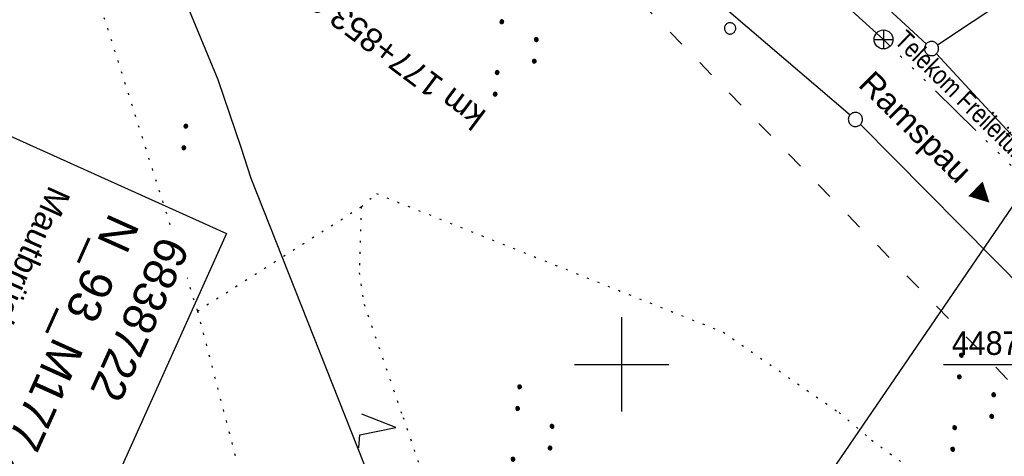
# Model space of a CAD drawing. Extents: x 508656 to 509297, y 448622 to 449584.
# Tile 8 of 51: x 508836 to 508941, y 448690 to 448737. Entities that reach past the tile are written whole.
import ezdxf
from ezdxf.enums import TextEntityAlignment as Align

# ---------------------------------------------------------------- set-up
doc = ezdxf.new("R2010")
doc.units = 0
doc.header["$LTSCALE"] = 10
doc.header["$MEASUREMENT"] = 0
for name, pattern in [('ACAD_ISO03W100', [30, 12, -18]), ('ACAD_ISO14W100', [25.5, 12, -3, 0.5, -3, 0.5, -3, 0.5, -3]), ('AUSGEZOGEN', [0]), ('LT00', [0]), ('PUNKTX2_STR', [0.6, 0.1, -0.5])]:
    doc.linetypes.add(name, pattern=pattern)
doc.layers.get('0').update_dxf_attribs({"linetype": 'LT00'})
for name, color, linetype in [('-EL-93-1', 250, 'LT00'), ('BW_TEXT_A', 20, 'AUSGEZOGEN'), ('DFK_GZPKT', 250, 'LT00'), ('DFK_KATASTER', 250, 'LT00'), ('DFK_NUTZUNG', 250, 'LT00'), ('DFK_NUTZUNGSGRENZE', 70, 'PUNKTX2_STR'), ('DFK_VERMPKT', 252, 'LT00'), ('ORTSRICHTUNG', 7, 'Continuous'), ('STROM_FREILTG', 80, 'STROMFREILEITUNG'), ('TELEKOM', 210, 'ACAD_ISO14W100'), ('TELEKOM_TEXT', 210, 'Continuous'), ('V124_RASTER', 250, 'LT00'), ('WASSERLTG', 130, 'ACAD_ISO03W100')]:
    doc.layers.add(name, color=color, linetype=linetype)
doc.styles.add('Arial', font='ARIAL.TTF')
doc.styles.add('Beschrift', font='ARIAL.TTF')
doc.styles.get("Standard").update_dxf_attribs({"font": 'ARIAL.TTF'})
doc.styles.add('Strom', font='txt-alt.shx')
doc.styles.add('Versorgungsltg', font='ARIAL.TTF', dxfattribs={"width": 0.8, "height": 2})
doc.linetypes.add('STROMFREILEITUNG', pattern='A,12.7,-5.5,["xx",Strom,S=2.5,R=0,X=-2.6,Y=-0.85],-4.35', length=22.55)

# ---------------------------------------------------------------- blocks, each defined once
blk = doc.blocks.new('SYMB7010')
at = {"color": 0, "linetype": 'ByBlock'}
for points in [[(-0.031408, 0.499213), (-0.093728, 0.49134), (-0.15457, 0.475719), (-0.212975, 0.452595), (-0.268021, 0.422333), (-0.31884, 0.385411), (-0.36463, 0.342411), (-0.40467, 0.29401), (-0.438329, 0.240973), (-0.465074, 0.184136), (-0.484486, 0.124395), (-0.496256, 0.062692), (-0.5002, 0)], [(-0.5002, 0), (-0.496256, -0.062692), (-0.484486, -0.124395), (-0.465075, -0.184136), (-0.438329, -0.240973), (-0.404671, -0.29401), (-0.36463, -0.342411), (-0.31884, -0.385411), (-0.268021, -0.422333), (-0.212975, -0.452595), (-0.154571, -0.475719), (-0.093728, -0.49134), (-0.031408, -0.499213), (0.031408, -0.499213)], [(0.5002, 0), (0.496256, 0.062692), (0.484485, 0.124395), (0.465074, 0.184136), (0.438329, 0.240973), (0.40467, 0.29401), (0.36463, 0.342411), (0.31884, 0.385411), (0.268021, 0.422333), (0.212975, 0.452595), (0.15457, 0.475719), (0.093728, 0.49134), (0.031408, 0.499213), (-0.031408, 0.499213)], [(0.031408, -0.499213), (0.093728, -0.491341), (0.15457, -0.475719), (0.212975, -0.452595), (0.268021, -0.422333), (0.31884, -0.385411), (0.36463, -0.342411), (0.404671, -0.294011), (0.438329, -0.240974), (0.465075, -0.184136), (0.484486, -0.124395), (0.496256, -0.062692), (0.500201, 0)]]:
    blk.add_lwpolyline(points, dxfattribs=at)
blk = doc.blocks.new('SYMB7112')
at = {"color": 0, "linetype": 'ByBlock'}
for p, q in [((-0.13, 0.012919), (-0.13, -0.012919)), ((-0.125, -0.017105), (-0.125, 0.017105)), ((-0.12, 0.019164), (-0.12, -0.019164)), ((-0.115, -0.019796), (-0.115, 0.019796)), ((-0.11, 0.019164), (-0.11, -0.019164)), ((-0.105, -0.017105), (-0.105, 0.017105)), ((-0.1, 0.012919), (-0.1, -0.012919)), ((-0.095, -0.000126), (-0.095, 0.000146)), ((0.1, 0.012919), (0.1, -0.012919)), ((0.105, -0.017105), (0.105, 0.017105)), ((0.11, 0.019164), (0.11, -0.019164)), ((0.115, -0.019796), (0.115, 0.019796)), ((0.12, 0.019164), (0.12, -0.019164)), ((0.125, -0.017105), (0.125, 0.017105)), ((0.13, 0.012919), (0.13, -0.012919)), ((0.135, -0.000126), (0.135, 0.000146))]:
    blk.add_line(p, q, dxfattribs=at)
for points in [[(-0.095, 0), (-0.096981, 0.008678), (-0.10253, 0.015637), (-0.11055, 0.019499), (-0.11945, 0.019499), (-0.12747, 0.015637), (-0.133019, 0.008678), (-0.135, 0)], [(-0.135, 0), (-0.133019, -0.008678), (-0.12747, -0.015637), (-0.11945, -0.019499), (-0.11055, -0.019499), (-0.10253, -0.015637), (-0.096981, -0.008678), (-0.095, 0)], [(0.135, 0), (0.133019, 0.008678), (0.12747, 0.015637), (0.11945, 0.019499), (0.11055, 0.019499), (0.10253, 0.015637), (0.096981, 0.008678), (0.095, 0)], [(0.095, 0), (0.096981, -0.008678), (0.10253, -0.015637), (0.11055, -0.019499), (0.11945, -0.019499), (0.12747, -0.015637), (0.133019, -0.008678), (0.135, 0)]]:
    blk.add_lwpolyline(points, dxfattribs=at)
blk = doc.blocks.new('SYMB7222')
at = {"color": 0, "linetype": 'ByBlock'}
blk.add_line((0, 0.185), (-0.11, -0.185), dxfattribs=at)
blk.add_lwpolyline([(0.25, -0.185), (0.11, -0.185), (0, 0.185)], dxfattribs=at)
blk = doc.blocks.new('SYMB7111')
at = {"color": 0, "linetype": 'ByBlock'}
for p, q in [((-0.12, 0.209164), (-0.12, 0.170836)), ((-0.115, 0.170204), (-0.115, 0.209796)), ((-0.11, 0.209164), (-0.11, 0.170836)), ((0.11, 0.209164), (0.11, 0.170836)), ((0.115, 0.170204), (0.115, 0.209796)), ((0.12, 0.209164), (0.12, 0.170836)), ((-0.13, 0.202919), (-0.13, 0.177081)), ((-0.125, 0.172895), (-0.125, 0.207105)), ((-0.105, 0.172895), (-0.105, 0.207105)), ((-0.1, 0.202919), (-0.1, 0.177081)), ((-0.095, 0.189874), (-0.095, 0.190146)), ((0.1, 0.202919), (0.1, 0.177081)), ((0.105, 0.172895), (0.105, 0.207105)), ((0.125, 0.172895), (0.125, 0.207105)), ((0.13, 0.202919), (0.13, 0.177081)), ((0.135, 0.189874), (0.135, 0.190146)), ((-0.515, -0.177081), (-0.515, -0.202919)), ((-0.51, -0.207105), (-0.51, -0.172895)), ((-0.505, -0.170836), (-0.505, -0.209164)), ((-0.5, -0.209796), (-0.5, -0.170204)), ((-0.495, -0.170836), (-0.495, -0.209164)), ((-0.49, -0.207105), (-0.49, -0.172895)), ((-0.485, -0.177081), (-0.485, -0.202919)), ((-0.48, -0.190126), (-0.48, -0.189854)), ((-0.285, -0.177081), (-0.285, -0.202919)), ((-0.28, -0.207105), (-0.28, -0.172895)), ((-0.275, -0.170836), (-0.275, -0.209164)), ((-0.27, -0.209796), (-0.27, -0.170204)), ((-0.265, -0.170836), (-0.265, -0.209164)), ((-0.26, -0.207105), (-0.26, -0.172895)), ((-0.255, -0.177081), (-0.255, -0.202919)), ((-0.25, -0.190126), (-0.25, -0.189854)), ((0.255, -0.177081), (0.255, -0.202919)), ((0.26, -0.207105), (0.26, -0.172895)), ((0.265, -0.170836), (0.265, -0.209164)), ((0.27, -0.209796), (0.27, -0.170204)), ((0.275, -0.170836), (0.275, -0.209164)), ((0.28, -0.207105), (0.28, -0.172895)), ((0.285, -0.177081), (0.285, -0.202919)), ((0.29, -0.190126), (0.29, -0.189854)), ((0.485, -0.177081), (0.485, -0.202919)), ((0.49, -0.207105), (0.49, -0.172895)), ((0.495, -0.170836), (0.495, -0.209164)), ((0.5, -0.209796), (0.5, -0.170204)), ((0.505, -0.170836), (0.505, -0.209164)), ((0.51, -0.207105), (0.51, -0.172895)), ((0.515, -0.177081), (0.515, -0.202919)), ((0.52, -0.190126), (0.52, -0.189854))]:
    blk.add_line(p, q, dxfattribs=at)
for points in [[(-0.095, 0.19), (-0.096981, 0.198678), (-0.10253, 0.205637), (-0.11055, 0.209499), (-0.11945, 0.209499), (-0.12747, 0.205637), (-0.133019, 0.198678), (-0.135, 0.19), (-0.133019, 0.181322), (-0.12747, 0.174363), (-0.11945, 0.170501), (-0.11055, 0.170501), (-0.10253, 0.174363), (-0.096981, 0.181322), (-0.095, 0.19)], [(0.135, 0.19), (0.133019, 0.198678), (0.12747, 0.205637), (0.11945, 0.209499), (0.11055, 0.209499), (0.10253, 0.205637), (0.096981, 0.198678), (0.095, 0.19), (0.096981, 0.181322), (0.10253, 0.174363), (0.11055, 0.170501), (0.11945, 0.170501), (0.12747, 0.174363), (0.133019, 0.181322), (0.135, 0.19)], [(-0.48, -0.19), (-0.481981, -0.181322), (-0.48753, -0.174363), (-0.49555, -0.170501), (-0.50445, -0.170501), (-0.51247, -0.174363), (-0.518019, -0.181322), (-0.52, -0.19), (-0.518019, -0.198678), (-0.51247, -0.205637), (-0.50445, -0.209499), (-0.49555, -0.209499), (-0.48753, -0.205637), (-0.481981, -0.198678), (-0.48, -0.19)], [(-0.25, -0.19), (-0.251981, -0.181322), (-0.25753, -0.174363), (-0.26555, -0.170501), (-0.27445, -0.170501), (-0.28247, -0.174363), (-0.288019, -0.181322), (-0.29, -0.19), (-0.288019, -0.198678), (-0.28247, -0.205637), (-0.27445, -0.209499), (-0.26555, -0.209499), (-0.25753, -0.205637), (-0.251981, -0.198678), (-0.25, -0.19)], [(0.29, -0.19), (0.288019, -0.181322), (0.28247, -0.174363), (0.27445, -0.170501), (0.26555, -0.170501), (0.25753, -0.174363), (0.251981, -0.181322), (0.25, -0.19), (0.251981, -0.198678), (0.25753, -0.205637), (0.26555, -0.209499), (0.27445, -0.209499), (0.28247, -0.205637), (0.288019, -0.198678), (0.29, -0.19)], [(0.52, -0.19), (0.518019, -0.181322), (0.51247, -0.174363), (0.50445, -0.170501), (0.49555, -0.170501), (0.48753, -0.174363), (0.481981, -0.181322), (0.48, -0.19), (0.481981, -0.198678), (0.48753, -0.205637), (0.49555, -0.209499), (0.50445, -0.209499), (0.51247, -0.205637), (0.518019, -0.198678), (0.52, -0.19)]]:
    blk.add_lwpolyline(points, dxfattribs=at)

msp = doc.modelspace()

# ---------------------------------------------------------------- linework, layer by layer
at = {"layer": 'DFK_KATASTER'}
for p, q in [((508933.45, 448733.86), (508962.83, 448753.41)), ((508848.06, 448752.4), (508857.25, 448730.18)), ((508932.27, 448733.96), (508915.39, 448749.47)), ((508901.43, 448745.92), (508924.19, 448726.43)), ((508956.24, 448708.13), (508933.33, 448732.9)), ((508857.25, 448730.18), (508859.7, 448723.01)), ((508925.29, 448725.41), (508951.91, 448698.52)), ((508859.7, 448723.01), (508860.74, 448719.74)), ((508860.74, 448719.74), (508874.19, 448685.77))]:
    msp.add_line(p, q, dxfattribs=at)
at = {"layer": 'DFK_NUTZUNGSGRENZE', "ltscale": 0.2}
for p, q in [((508844.83, 448737.89), (508855.09, 448705.65)), ((508872.44, 448716.7), (508874.04, 448718.09)), ((508874.04, 448718.09), (508910.76, 448703.41)), ((508855.09, 448705.65), (508872.44, 448716.7)), ((508872.44, 448716.7), (508872.21, 448709.71)), ((508872.21, 448709.71), (508872.74, 448706.37)), ((508872.74, 448706.37), (508876.87, 448694.37)), ((508855.09, 448705.65), (508860.64, 448684.38)), ((508910.76, 448703.41), (508923.03, 448694.89)), ((508876.87, 448694.37), (508881.16, 448681.75)), ((508923.03, 448694.89), (508926.48, 448691.97)), ((508926.48, 448691.97), (508939.2, 448682.64))]:
    msp.add_line(p, q, dxfattribs=at)
at = {"layer": 'STROM_FREILTG', "ltscale": 0.05, "flags": 128}
msp.add_lwpolyline([(508886.49, 448636.32), (508996.23, 448797)], dxfattribs=at)
at = {"layer": 'TELEKOM', "ltscale": 0.05, "flags": 128}
msp.add_lwpolyline([(508955.66, 448706.84), (508927.74, 448734.42), (508905.79, 448754.22), (508882.14, 448773.97), (508875.81, 448794.47), (508891.43, 448820.21), (508905.56, 448843.42), (508921.88, 448870.83), (508939.46, 448899.64), (508997.39, 448931.23), (509052.5, 448948.81), (509066.28, 448952.68)], dxfattribs=at)
at = {"layer": 'TELEKOM_TEXT'}
for p, q in [((508927.74, 448735.42), (508927.74, 448733.42)), ((508926.74, 448734.42), (508928.74, 448734.42))]:
    msp.add_line(p, q, dxfattribs=at)
msp.add_circle((508927.74, 448734.42), 1, dxfattribs=at)
at = {"layer": 'V124_RASTER'}
for p, q in [((508900, 448705), (508900, 448695)), ((508895, 448700), (508905, 448700)), ((508934.08, 448700), (508952.58, 448700))]:
    msp.add_line(p, q, dxfattribs=at)
at = {"layer": 'WASSERLTG', "ltscale": 0.015}
msp.add_lwpolyline([(508737.5, 448921.43), (508750.52, 448889.23), (508821.57, 448816.84), (508845.57, 448796.54), (508948.38, 448690.68)], dxfattribs=at)

# ---------------------------------------------------------------- block references
at = {"layer": 'DFK_GZPKT', "xscale": 1.500000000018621, "yscale": 1.5, "zscale": 1.5, "rotation": 264.7377099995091}
for p in [(508932.82, 448733.45), (508924.76, 448725.94)]:
    msp.add_blockref('SYMB7010', p, dxfattribs=at)
at = {"layer": 'DFK_NUTZUNG', "xscale": 10.00000000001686, "yscale": 10, "zscale": 10, "rotation": 264.7377100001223}
for name, p in [('SYMB7111', (508888.97, 448733.43)), ('SYMB7112', (508853.76, 448724.08)), ('SYMB7111', (508937.41, 448695.81)), ('SYMB7111', (508890.64, 448692.46)), ('SYMB7222', (508874.24, 448693.47))]:
    msp.add_blockref(name, p, dxfattribs=at)
at = {"layer": 'DFK_VERMPKT', "xscale": 1.200000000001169, "yscale": 1.200000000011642, "zscale": 1.2, "rotation": 264.7377100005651}
msp.add_blockref('SYMB7010', (508911.49, 448735.59), dxfattribs=at)

# ---------------------------------------------------------------- texts
at = {"layer": '-EL-93-1', "style": 'Arial'}
msp.add_text('km 177+853,805   ', height=2.5, rotation=143.1551, dxfattribs=at).set_placement((508861.84, 448743.1), align=Align.MIDDLE_RIGHT)
at = {"layer": 'ORTSRICHTUNG', "insert": (508931.3, 448722.18), "char_height": 2.5, "attachment_point": 8, "rotation": 315.301, "style": 'Beschrift'}
msp.add_mtext('Ramspau ►', dxfattribs=at)
at = {"layer": 'TELEKOM_TEXT', "style": 'Versorgungsltg', "width": 0.8}
msp.add_text('Telekom Freileitung', height=2, rotation=315.7226, dxfattribs=at).set_placement((508935.8, 448727.29), align=Align.CENTER)
at = {"layer": 'V124_RASTER', "width": 0.921}
msp.add_text(' 448700', height=2.5, rotation=-0.0017, dxfattribs=at).set_placement((508934.08, 448701))

# ---------------------------------------------------------------- next in the draw order: texts
at = {"layer": 'BW_TEXT_A', "insert": (508854.34, 448712.35), "char_height": 2, "width": 37.5546, "attachment_point": 1, "rotation": 245.772, "style": 'Beschrift', "bg_fill": 3, "box_fill_scale": 1.5, "bg_fill_color": 256, "bg_fill_transparency": 3936932}
msp.add_mtext('\\pt10,14;{\\Funir_o|c0;\\H1.75x;6838722}\\P\\ptz;{\\H1.75x;N_93_M177,8L\\W0.8;\\P\\H0.3714x;\\W1;\\P\\H1.924x;Mautbrücke\\P\\H0.1999x;\\P\\pt14;\\H3.602x;\\Pbei  Km^I177.874\\PLänge^I14.92 m\\PHöhe            5.04 m}', dxfattribs=at)

# ---------------------------------------------------------------- next in the draw order: linework, layer by layer
at = {"layer": 'BW_TEXT_A'}
msp.add_lwpolyline([(508858.18, 448713.86), (508840.51, 448674.59), (508808.84, 448688.84), (508826.51, 448728.11)], close=True, dxfattribs=at)

doc.saveas('drawing.dxf')
